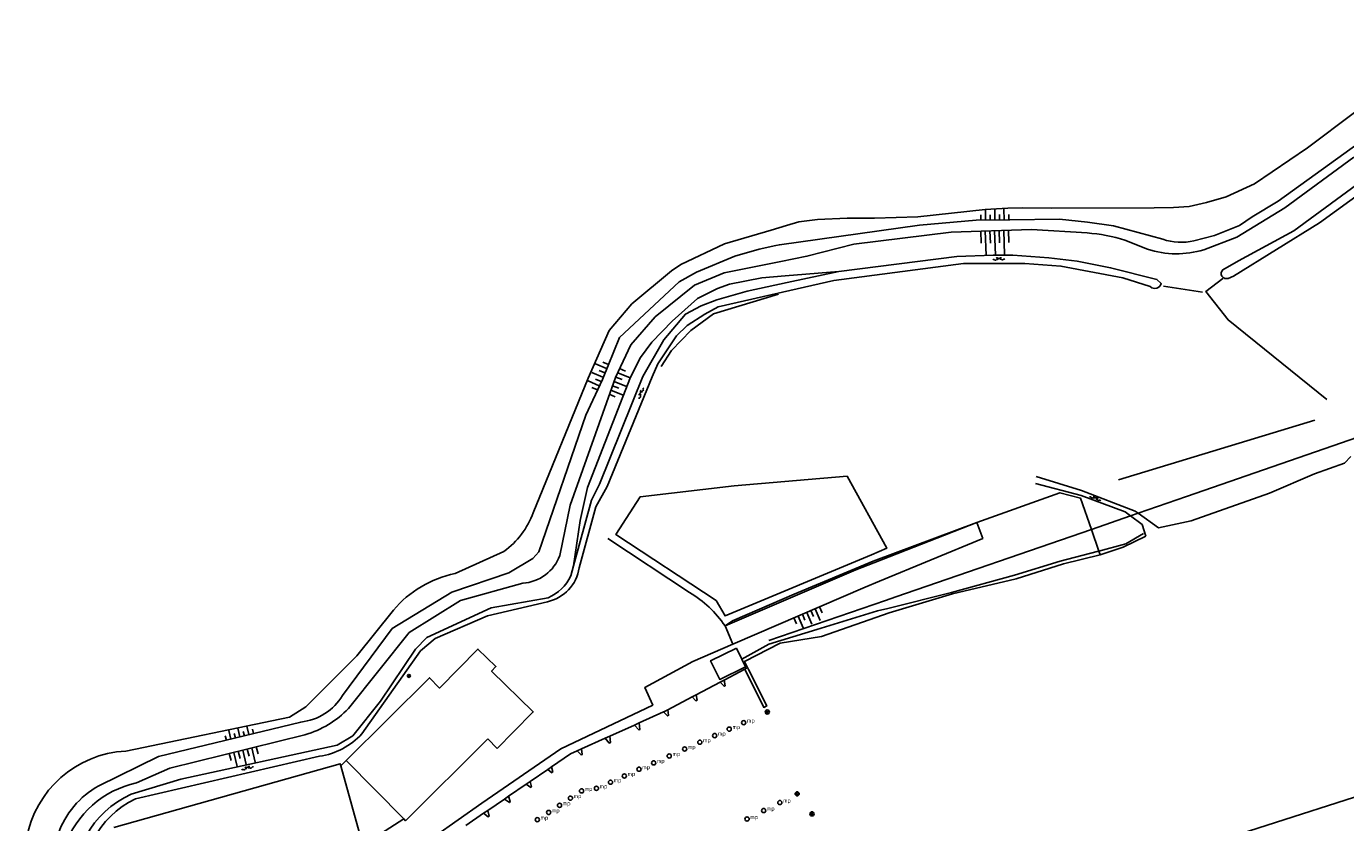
# Model space of a CAD drawing. Header units: millimetres. Extents: x 149344 to 154519, y 463794 to 476271.
# Tile 58 of 70: x 149461 to 149745, y 471535 to 471707. Entities that reach past the tile are written whole.
import ezdxf

# ---------------------------------------------------------------- set-up
doc = ezdxf.new("R2010")
doc.units = ezdxf.units.MM
doc.header["$LTSCALE"] = 4
doc.layers.get('0').update_dxf_attribs({"color": 252, "linetype": 'CONTINUOUS'})
for name, color, linetype in [('Gebouw', 252, 'CONTINUOUS'), ('symbool talud', 252, 'CONTINUOUS'), ('symbool water', 252, 'CONTINUOUS'), ('Topografie', 252, 'CONTINUOUS')]:
    doc.layers.add(name, color=color, linetype=linetype)
doc.styles.add('ISO', font='ISO')

# ---------------------------------------------------------------- blocks, each defined once
blk = doc.blocks.new('talud')
for p, q in [((0, 0.75), (0.5, 0.75)), ((0, 0.5), (1, 0.5)), ((0, 0.25), (0.5, 0.25)), ((0, 0), (1, 0)), ((0, -0.25), (0.5, -0.25)), ((0, -0.5), (1, -0.5)), ((0, -0.75), (0.5, -0.75))]:
    blk.add_line(p, q)
blk = doc.blocks.new('water4')
at = {"linetype": 'Continuous'}
for centre, start, end in [((-0.01, 0.75), 129.7446, 230.2554), ((-0.32, 1.12), 309.7446, 50.2554), ((-0.32, 0.37), 309.7446, 50.2554), ((0.32, 0.01), 129.7446, 230.2554), ((0, 0.38), 309.7446, 50.2554), ((-0.01, -0.74), 129.7446, 230.2554), ((-0.32, -0.37), 309.7446, 50.2554), ((-0.32, -1.12), 309.7446, 50.2554), ((0, -0.37), 309.7446, 50.2554)]:
    blk.add_arc(centre, 0.244, start, end, dxfattribs=at)
blk = doc.blocks.new('paal')
for radius in [0.45, 0.2]:
    blk.add_circle((0, 0), radius)
blk = doc.blocks.new('meerpaal')
at = {"color": 0}
blk.add_circle((0, 0), 0.45, dxfattribs=at)
at = {"style": 'ISO'}
blk.add_attdef('MEERPAAL', (0.7, 0), '', height=0.9, dxfattribs=at)
blk = doc.blocks.new('boom')
for radius in [0.315, 0.225, 0.135]:
    blk.add_circle((0, 0), radius)

msp = doc.modelspace()

# ---------------------------------------------------------------- linework, layer by layer
at = {"layer": 'Gebouw'}
for points in [[(149549.83, 471564.12), (149549.9, 471564.05), (149558.17, 471572.47), (149562.05, 471568.67), (149561.12, 471567.72), (149570.09, 471558.92), (149565.86, 471554.61)], [(149529.77, 471548.44), (149547.69, 471566.27), (149549.83, 471564.12)], [(149565.86, 471554.61), (149562.32, 471551)], [(149560.33, 471553.12), (149542.58, 471535.45), (149542.19, 471535.84)], [(149562.32, 471551), (149560.33, 471553.12)], [(149529.77, 471548.44), (149528.58, 471547.26)], [(149542.19, 471535.84), (149529.77, 471548.44)], [(149479.68, 471534), (149528.45, 471547.72), (149528.58, 471547.26)], [(149528.58, 471547.26), (149533.38, 471530.2)], [(149533.38, 471530.2), (149542.19, 471535.84)]]:
    msp.add_lwpolyline(points, dxfattribs=at)
at = {"layer": 'Topografie'}
msp.add_line((149613.14, 471573.54), (149611.44, 471577.45), dxfattribs=at)
for points in [[(149782.92, 471706.73), (149730.67, 471669.03), (149725.1, 471665.64), (149722.32, 471663.83), (149716.97, 471661.62), (149712.53, 471660.5, -0.143817), (149705.79, 471660.84), (149695.21, 471663.7), (149689.6, 471664.49), (149683.57, 471665.16), (149672.86, 471664.99), (149665.56, 471664.91), (149653.38, 471663.9), (149623.15, 471659.65), (149622.38, 471659.48), (149618.8, 471658.69), (149613.58, 471657.18), (149605.28, 471653.71), (149601.55, 471651.65), (149588.7, 471639.67), (149584.99, 471630.61), (149581.42, 471622.89), (149571.32, 471593.44), (149569.99, 471591.98), (149564.83, 471588.93), (149552.52, 471584.74), (149539.7, 471576.89), (149528.99, 471562.48, -0.237819), (149519.97, 471556.73), (149489.33, 471549.27), (149476.43, 471543, 0.181871), (149467.61, 471532.47)], [(149795.55, 471704.96), (149739.57, 471664.4), (149721.06, 471652.89), (149719.9, 471652.4, -0.798425), (149718.73, 471654.27), (149722.12, 471656.21), (149734.09, 471662.67), (149791.11, 471704.52)], [(149460.82, 471531.55, -0.347709), (149482.24, 471550.47), (149517.53, 471557.78), (149521.08, 471560.02), (149532.09, 471571), (149539.93, 471580.83, -0.168801), (149553.24, 471588.73), (149563.77, 471593.5, 0.148291), (149570.1, 471601.85), (149581.94, 471630.84), (149586.46, 471641.18), (149591.33, 471646.9), (149599.91, 471654.01), (149601.92, 471655.37), (149611.29, 471659.81), (149621.35, 471662.79), (149624.71, 471663.79), (149627.32, 471664.56), (149631.38, 471665.12), (149637.78, 471665.37), (149643.64, 471665.35), (149653.03, 471665.68), (149667.5, 471667.28), (149672.37, 471667.54), (149675.56, 471667.61), (149681.83, 471667.52), (149703.94, 471667.58), (149708.14, 471667.7), (149711.5, 471667.91), (149715.2, 471668.72), (149719.45, 471669.99), (149725.56, 471672.8), (149737.04, 471680.55), (149757.24, 471695.78)], [(149469.15, 471529.97, -0.260289), (149484.52, 471543.6), (149491.73, 471546.77), (149520.86, 471553.96, 0.129678), (149530.28, 471559.65), (149543.35, 471576.05), (149554.39, 471582.91), (149567.84, 471586.64, 0.294297), (149575.82, 471592.63), (149578.03, 471603.51), (149587.79, 471631.01), (149591.12, 471638.04), (149596.37, 471644.08), (149604.85, 471650.91), (149611.27, 471653.6), (149623.44, 471656.04), (149629.1, 471657.18), (149639.24, 471659.77), (149660.16, 471662.38), (149677.52, 471662.94), (149689.51, 471662.18, -0.060895), (149697.66, 471660.6), (149702.52, 471658.68, 0.152285), (149714.65, 471658.55), (149721.79, 471661.25), (149732.11, 471667.63), (149746.97, 471678.56)], [(149635.97, 471653.88), (149661.43, 471657.14), (149669.24, 471657.41), (149673.45, 471657.4), (149681.25, 471656.83), (149687.37, 471656.09), (149694.54, 471654.67), (149704.53, 471652.18), (149705.48, 471651.28, -0.584089), (149703.12, 471650.61), (149697.2, 471652.52), (149683.84, 471655.03), (149676.04, 471655.63), (149662.85, 471655.61), (149634.91, 471651.95), (149625.38, 471649.77), (149609.98, 471646.25), (149607.07, 471644.7), (149603.24, 471642.23), (149600.96, 471639.99), (149596.98, 471633.96), (149595.73, 471631.16), (149585.99, 471607.49), (149583.56, 471603.16), (149580, 471589.97, -0.309996), (149573.14, 471582.66), (149560.2, 471579.63), (149548.94, 471574.72), (149545.79, 471572.05), (149533.15, 471554.18, -0.171643), (149523.99, 471549.34), (149484.31, 471540.16, 0.327502), (149473.09, 471518.77)], [(149586.18, 471596.33), (149603.79, 471584.65, -0.110043), (149611.44, 471577.45, 0.110043)], [(149471.24, 471519.19, -0.331009), (149483.43, 471541.18), (149494.08, 471544.42), (149527.79, 471551.7), (149531.23, 471553.75), (149537.19, 471561.22), (149544.7, 471572.44), (149547.14, 471574.96), (149561, 471581.33), (149573.3, 471583.54, 0.189106), (149578.2, 471588.23), (149578.8, 471590.42)]]:
    msp.add_lwpolyline(points, format="xyb", dxfattribs=at)
at = {"layer": 'Topografie', "flags": 128}
for points in [[(149864.08, 471671.79), (149844.34, 471656.52), (149819.14, 471644.21), (149782.56, 471630.71), (149755.32, 471620.77), (149710.9, 471605.34), (149700.52, 471601.76)], [(149714.4, 471649.44), (149705.99, 471650.69)], [(149741.2, 471626.26), (149719.9, 471643.44), (149715.11, 471649.57), (149718.79, 471652.36)], [(149597.68, 471633.37), (149599.92, 471636.85), (149604.08, 471641.12), (149608.97, 471644.73), (149622.96, 471649.01)], [(149696.27, 471608.95), (149738.62, 471621.79)], [(149746.33, 471613.96), (149745.02, 471612.53), (149738.51, 471610.24), (149728.83, 471606.06), (149711.96, 471600.12), (149704.9, 471598.59)], [(149665.73, 471599.78), (149683.62, 471606.17), (149688.07, 471605.02), (149690.41, 471598.26)], [(149611.44, 471577.45), (149613.04, 471578.58), (149626.37, 471584.3), (149643.4, 471591.44), (149665.73, 471599.78)], [(149698.85, 471601.18), (149690.41, 471598.26)], [(149700.52, 471601.76), (149698.85, 471601.18)], [(149620.86, 471574.34), (149646.03, 471582.93), (149648.26, 471583.69), (149690.41, 471598.26)], [(149690.41, 471598.26), (149692.02, 471593.6)], [(149692.02, 471593.6), (149697.82, 471595.17), (149701.63, 471597.4)], [(149692.31, 471592.75), (149697.27, 471594.45), (149702.19, 471596.82)], [(149616.31, 471568.45), (149615.64, 471569.79), (149623.29, 471573.71), (149632.2, 471575.19), (149646.84, 471580.29), (149660.49, 471584.35), (149674.2, 471587.59), (149684.44, 471590.83), (149692.31, 471592.75)], [(149646.55, 471581.23), (149660.25, 471584.68), (149673.86, 471588.39), (149683.72, 471591.43), (149691.67, 471593.5), (149692.02, 471593.6)], [(149692.02, 471593.6), (149692.31, 471592.75)], [(149646.55, 471581.23), (149644.32, 471580.67), (149631.25, 471576.67), (149620.85, 471573.49), (149615.08, 471570.25)], [(149611.25, 471565.78), (149615.67, 471568.11)], [(149615.67, 471568.11), (149616.31, 471568.45)], [(149605.2, 471562.59), (149610.37, 471565.32)], [(149610.37, 471565.32), (149611.25, 471565.78)], [(149604.34, 471562.13), (149605.2, 471562.59)], [(149599.08, 471559.35), (149604.34, 471562.13)], [(149592.9, 471556.52), (149598.17, 471558.89)], [(149598.17, 471558.89), (149598.4, 471559), (149599.08, 471559.35)], [(149586.58, 471553.68), (149591.89, 471556.06)], [(149591.89, 471556.06), (149592.9, 471556.52)], [(149580.48, 471550.93), (149585.57, 471553.22)], [(149585.57, 471553.22), (149586.58, 471553.68)], [(149574.02, 471547.07), (149578.1, 471549.86), (149579.59, 471550.53)], [(149579.59, 471550.53), (149580.48, 471550.93)], [(149599.42, 471464.75), (149609.64, 471471.34), (149621.41, 471478.68), (149634.32, 471486.14), (149646.51, 471493.24), (149659.55, 471499.55), (149672.38, 471506.6), (149683.93, 471512.94), (149700.11, 471520.96), (149702.93, 471522.36), (149722.51, 471532.6), (149754.77, 471542.94), (149768.82, 471549), (149776, 471550.05)], [(149569.41, 471543.91), (149573.21, 471546.51)], [(149573.21, 471546.51), (149574.02, 471547.07)], [(149564.74, 471540.72), (149568.59, 471543.35)], [(149568.59, 471543.35), (149569.41, 471543.91)], [(149560.27, 471537.65), (149563.88, 471540.12)], [(149563.88, 471540.12), (149564.74, 471540.72)], [(149555.57, 471534.44), (149559.4, 471537.06)], [(149559.4, 471537.06), (149560.27, 471537.65)]]:
    msp.add_lwpolyline(points, dxfattribs=at)
at = {"layer": 'Topografie'}
for points in [[(149578.8, 471590.42), (149580.2, 471600.18), (149581.8, 471607.29), (149591.07, 471631.11), (149593.23, 471635.31), (149595.66, 471638.65), (149600.03, 471643.19), (149605.47, 471648.04), (149609.78, 471650.24), (149612.38, 471651.13), (149619.4, 471652.54), (149624.4, 471652.94), (149635.97, 471653.88)], [(149578.8, 471590.42), (149582.66, 471604.6), (149584.38, 471608.04), (149593.75, 471631.22), (149598.26, 471639.14), (149602.91, 471644.71), (149606.29, 471646.47), (149609.69, 471647.8), (149616.21, 471649.65), (149624.84, 471651.5), (149635.97, 471653.88)], [(149698.85, 471601.18), (149697.7, 471602.05), (149688.18, 471605.55), (149678.35, 471608.17)], [(149700.52, 471601.76), (149699.88, 471602.23), (149688.32, 471606.64), (149678.53, 471609.7)], [(149665.73, 471599.78), (149643.52, 471591.05), (149639.63, 471589.52), (149611.44, 471577.45)], [(149613.14, 471573.54), (149641.64, 471585.78), (149644.75, 471587.07), (149667.01, 471596.32), (149665.73, 471599.78)], [(149702.19, 471596.82), (149701.35, 471599.29), (149698.85, 471601.18)], [(149704.9, 471598.59), (149700.52, 471601.76)], [(149539.84, 471524.62), (149539.25, 471525.66), (149548.78, 471532.02), (149558.98, 471539.22), (149576.02, 471550.96), (149595.85, 471560.38), (149594.16, 471564.2), (149604.47, 471569.78), (149613.14, 471573.54)], [(149615.08, 471570.25), (149615.88, 471568.65), (149610.3, 471565.91), (149608.33, 471569.95), (149613.89, 471572.68)], [(149613.89, 471572.68), (149615.08, 471570.25)], [(149615.67, 471568.11), (149619.8, 471559.87), (149620.44, 471560.19), (149616.49, 471568.08), (149616.31, 471568.45)], [(149611.25, 471565.78), (149611.44, 471564.56), (149611.22, 471564.44), (149610.37, 471565.32)], [(149604.34, 471562.13), (149605.17, 471561.3), (149605.4, 471561.46), (149605.2, 471562.59)], [(149598.17, 471558.89), (149599.05, 471558.04), (149599.28, 471558.17), (149599.08, 471559.35)], [(149591.89, 471556.06), (149592.83, 471555.03), (149593.08, 471555.14), (149592.9, 471556.52)], [(149585.57, 471553.22), (149586.49, 471552.17), (149586.73, 471552.3), (149586.58, 471553.68)], [(149579.59, 471550.53), (149580.4, 471549.64), (149580.64, 471549.75), (149580.48, 471550.93)], [(149573.21, 471546.51), (149574.13, 471545.79), (149574.33, 471545.96), (149574.02, 471547.07)], [(149568.59, 471543.35), (149569.54, 471542.62), (149569.74, 471542.78), (149569.41, 471543.91)], [(149563.88, 471540.12), (149564.94, 471539.37), (149565.13, 471539.56), (149564.74, 471540.72)], [(149560.27, 471537.65), (149560.62, 471536.44), (149560.39, 471536.29), (149559.4, 471537.06)]]:
    msp.add_lwpolyline(points, dxfattribs=at)
at = {"layer": 'Topografie', "flags": 128}
msp.add_lwpolyline([(149637.74, 471609.76), (149646.3, 471594.2), (149642.98, 471592.81), (149611.43, 471579.59), (149609.49, 471582.96), (149587.92, 471597.16), (149593.13, 471605.25), (149613.42, 471607.64)], close=True, dxfattribs=at)

# ---------------------------------------------------------------- block references
at = {"layer": 'symbool talud', "linetype": 'Continuous', "yscale": 4}
for p, xscale, zscale, rotation in [((149669.61, 471664.96), 2.335950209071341, 2.335950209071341, 90.79777169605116), ((149669.55, 471662.68), 5.268924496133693, 5.268924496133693, 271.8478230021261)]:
    msp.add_blockref('talud', p, dxfattribs=dict(at, xscale=xscale, zscale=zscale, rotation=rotation))
at = {"layer": 'symbool talud', "yscale": 4}
for p, xscale, zscale, rotation in [((149585.1, 471631.09), 2.572437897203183, 2.572437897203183, 156.5558502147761), ((149587.55, 471630.17), 2.886746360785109, 2.886746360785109, 337.9821180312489), ((149629.04, 471580.37), 2.767973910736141, 2.767973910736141, 293.2344916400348), ((149506.84, 471553.53), 1.90894097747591, 1.90894097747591, 103.6930588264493), ((149507.47, 471550.66), 3.152901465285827, 3.152901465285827, 283.8597997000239)]:
    msp.add_blockref('talud', p, dxfattribs=dict(at, xscale=xscale, zscale=zscale, rotation=rotation))
at = {"layer": 'symbool water', "linetype": 'Continuous'}
for p, rotation in [((149670.48, 471656.59), 92.13890120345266), ((149691.28, 471605), 70.28576853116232)]:
    msp.add_blockref('water4', p, dxfattribs=dict(at, rotation=rotation))
at = {"layer": 'symbool water'}
for p, rotation in [((149593.29, 471627.66), 157.6154156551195), ((149508.47, 471546.84), 103.5363749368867)]:
    msp.add_blockref('water4', p, dxfattribs=dict(at, rotation=rotation))
at = {"layer": 'Topografie', "linetype": 'Continuous'}
for name, p in [('boom', (149543.29, 471566.66)), ('paal', (149620.54, 471558.88)), ('paal', (149626.99, 471541.24)), ('paal', (149630.18, 471536.91))]:
    msp.add_blockref(name, p, dxfattribs=at)
for p in [(149615.47, 471556.59), (149609.21, 471553.8), (149612.34, 471555.2), (149602.73, 471550.92), (149606, 471552.37), (149596.05, 471547.91), (149599.4, 471549.41), (149589.73, 471545.1), (149592.89, 471546.55), (149580.5, 471541.88), (149583.71, 471542.42), (149586.74, 471543.74), (149578.11, 471540.31), (149623.25, 471539.36), (149573.4, 471537.22), (149575.76, 471538.75), (149619.75, 471537.64), (149570.97, 471535.66), (149616.19, 471535.81)]:
    msp.add_blockref('meerpaal', p, dxfattribs=at).add_auto_attribs({'MEERPAAL': 'mp'})

doc.saveas('drawing.dxf')
